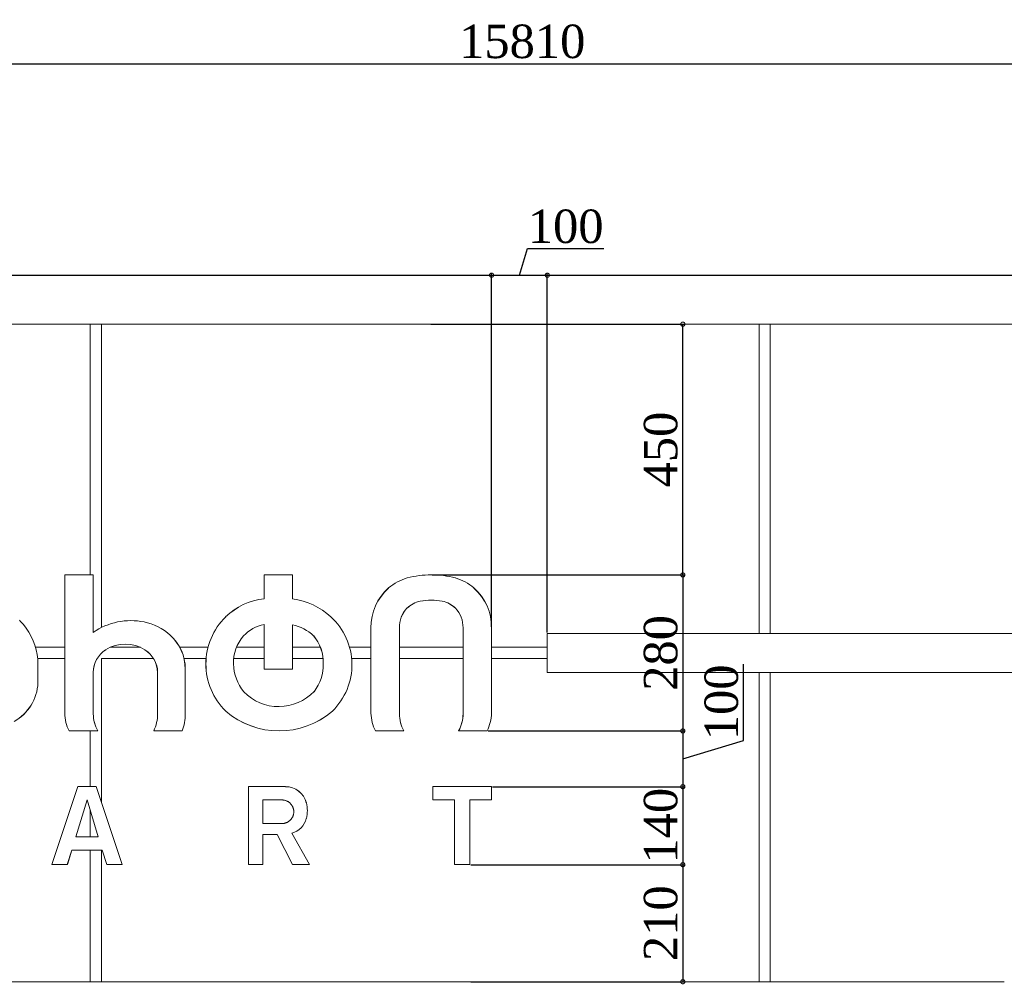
# Model space of a CAD drawing. Header units: feet. Extents: x 1854913 to 1946563, y 4620140 to 4662762.
# Tile 20 of 26: x 1935794 to 1937561, y 4623820 to 4625551. Entities that reach past the tile are written whole.
import ezdxf

# ---------------------------------------------------------------- set-up
doc = ezdxf.new("R2010")
doc.units = ezdxf.units.FT
doc.header["$MEASUREMENT"] = 0
doc.header["$PDMODE"] = 98
doc.header["$PDSIZE"] = 0.3
doc.styles.get("Standard").update_dxf_attribs({"font": 'times.ttf'})
doc.dimstyles.new('ISO-25', dxfattribs={"dimscale": 7, "dimtxt": 20, "dimasz": 2.5, "dimexe": 1.25, "dimexo": 0.625, "dimgap": 3, "dimtad": 1, "dimdec": 0, "dimtxsty": 'Standard', "dimcen": 2.5, "dimadec": 0, "dimazin": 0, "dimtfac": 1, "dimtdec": 0, "dimtmove": 0, "dimatfit": 3, "dimfxl": 1.25, "dimarcsym": 0})

# ---------------------------------------------------------------- blocks, each defined once
blk = doc.blocks.new('A$C22b4107f')
at = {"color": 0, "linetype": 'Continuous', "lineweight": 0, "extrusion": (0, 1, 0)}
for p, q in [((2922.8, -5531.2), (4092.8, -5531.2)), ((4092.8, -5981.2), (4092.8, -5531.2)), ((4092.8, -5531.2), (4112.8, -5531.2)), ((4112.8, -5531.2), (5292.8, -5531.2)), ((4112.8, -5531.2), (4112.8, -6075.9)), ((5292.8, -6086.2), (5292.8, -5531.2)), ((5292.8, -5531.2), (5312.8, -5531.2)), ((5312.8, -5531.2), (6242.8, -5531.2)), ((5312.8, -6086.2), (5312.8, -5531.2)), ((4098.3, -5981.2), (4047.1, -5981.2)), ((4047.1, -5981.2), (4047.1, -6229.7)), ((4098.3, -6084.5), (4098.3, -5981.2)), ((4404.6, -5981.2), (4404.6, -6024.2)), ((4455.8, -5981.2), (4404.6, -5981.2)), ((4455.8, -6024.2), (4455.8, -5981.2)), ((4404.6, -6070.5), (4404.6, -6150.2)), ((4455.8, -6150.2), (4455.8, -6070.8)), ((4596.4, -6076.2), (4596.4, -6229.7)), ((4647.6, -6230.6), (4647.6, -6076.2)), ((4761.6, -6076.2), (4761.6, -6230.6)), ((4812.8, -6229.7), (4812.8, -6076.2)), ((4912.8, -6156.2), (4912.8, -6086.2)), ((12842.8, -6086.2), (4912.8, -6086.2)), ((4047.1, -6111.2), (3994.7, -6111.2)), ((4182.8, -6111.2), (4128.5, -6111.2)), ((4304.1, -6111.2), (4253.4, -6111.2)), ((4404.6, -6111.2), (4354.9, -6111.2)), ((4505.8, -6111.2), (4455.8, -6111.2)), ((4596.4, -6111.2), (4558.1, -6111.2)), ((4761.6, -6111.2), (4647.6, -6111.2)), ((4912.8, -6111.2), (4812.8, -6111.2)), ((4047.1, -6131.2), (3998.7, -6131.2)), ((3998.9, -6175.1), (3998.9, -6132.3)), ((4206.2, -6131.2), (4112.8, -6131.2)), ((4112.8, -6131.2), (4112.8, -6389.8)), ((4300.7, -6131.2), (4261, -6131.2)), ((4404.6, -6131.2), (4350.1, -6131.2)), ((4510.5, -6131.2), (4455.8, -6131.2)), ((4596.4, -6131.2), (4561.8, -6131.2)), ((4761.6, -6131.2), (4647.6, -6131.2)), ((4912.8, -6131.2), (4812.8, -6131.2)), ((4098.3, -6230.6), (4098.3, -6156.2)), ((4213.6, -6156.2), (4213.6, -6230.6)), ((4263.2, -6230.6), (4263.2, -6150.2)), ((4404.6, -6150.2), (4455.8, -6150.2)), ((4912.8, -6156.2), (12842.8, -6156.2)), ((5292.8, -6711.2), (5292.8, -6156.2)), ((5312.8, -6711.2), (5312.8, -6156.2)), ((4055.1, -6261.2), (4106.2, -6261.2)), ((4092.8, -6361.2), (4092.8, -6261.2)), ((4206.6, -6261.2), (4257.8, -6261.2)), ((4604.4, -6261.2), (4655.5, -6261.2)), ((4753.7, -6261.2), (4804.8, -6261.2)), ((4070.7, -6361.2), (4024.1, -6501.2)), ((4103.2, -6361.2), (4070.7, -6361.2)), ((4149.9, -6501.2), (4103.2, -6361.2)), ((4443.2, -6361.2), (4376.5, -6361.2)), ((4376.5, -6361.2), (4376.5, -6501.2)), ((4812.8, -6361.2), (4707.5, -6361.2)), ((4707.5, -6361.2), (4707.5, -6385.1)), ((4812.8, -6385.1), (4812.8, -6361.2)), ((4066.8, -6451.3), (4087, -6385.1)), ((4087, -6385.1), (4107.1, -6451.3)), ((4402.7, -6385.1), (4402.7, -6427.5)), ((4707.5, -6385.1), (4746.4, -6385.1)), ((4746.4, -6385.1), (4746.4, -6501.2)), ((4773.8, -6501.2), (4773.8, -6385.1)), ((4773.8, -6385.1), (4812.8, -6385.1)), ((4092.8, -6451.3), (4092.8, -6404.1)), ((4402.7, -6501.2), (4402.7, -6447.1)), ((4402.7, -6447.1), (4427.9, -6447.1)), ((4427.9, -6447.1), (4455.9, -6501.2)), ((4486.4, -6501.2), (4454.3, -6444.6)), ((4107.1, -6451.3), (4066.8, -6451.3)), ((4051.7, -6501.2), (4059.6, -6475.2)), ((4059.6, -6475.2), (4114.4, -6475.2)), ((4092.8, -6711.2), (4092.8, -6475.2)), ((4112.8, -6475.2), (4112.8, -6711.2)), ((4114.4, -6475.2), (4122.3, -6501.2)), ((4024.1, -6501.2), (4051.7, -6501.2)), ((4122.3, -6501.2), (4149.9, -6501.2)), ((4376.5, -6501.2), (4402.7, -6501.2)), ((4455.9, -6501.2), (4486.4, -6501.2)), ((4746.4, -6501.2), (4773.8, -6501.2)), ((5732.8, -6711.2), (-3237.2, -6711.2))]:
    blk.add_line(p, q, dxfattribs=at)
at = {"color": 0, "linetype": 'Continuous', "lineweight": 0}
for centre, radius, start, end in [((4687.1, -6073.6), 90.7, 106.5035, 130.5704), ((4704.2, -6153.5), 172.3, 89.8815, 104.4166), ((4704.9, -6153.5), 172.3, 75.5834, 90.1185), ((4722.1, -6073.6), 90.7, 49.4296, 73.4965), ((4690, -6075), 93.6, 131.4001, 180.7368), ((4719.1, -6075), 93.6, 359.2632, 48.5999), ((4416.7, -6139.4), 115.8, 95.9983, 134.3667), ((4438.3, -6150.7), 127.6, 47.4812, 82.1579), ((4418.5, -6141.1), 118.2, 134.3667, 225.6333), ((4445.9, -6142.4), 116.4, 314.3667, 47.4812), ((3882.7, -6144.4), 116.7, 39.442, 44.3929), ((3882.7, -6144.4), 116.7, 5.9324, 39.442), ((4165.6, -6181.3), 118, 78.4462, 124.8217), ((4169.2, -6163.9), 100.2, 48.0032, 78.4462), ((4181.6, -6150.2), 81.7, 0, 48.0032), ((3915.5, -6171.3), 83.5, 299.1945, 357.403), ((4114, -6229.7), 66.9, 180, 208.1954), ((4182.8, -6232), 80.5, 338.6909, 1.0192), ((4431.6, -6114.6), 146.6, 229.2132, 310.7868), ((4671.8, -6227.5), 75.4, 181.6323, 206.5631), ((4737.3, -6227.5), 75.4, 333.4369, 358.3677), ((4443.2, -6399.8), 38.5, 14.3807, 90), ((4425.5, -6404.3), 56.8, 345.6193, 14.3807), ((4445.3, -6409.4), 36.3, 284.3807, 345.6193)]:
    blk.add_arc(centre, radius, start, end, dxfattribs=at)
at = {"color": 0, "linetype": 'Continuous', "lineweight": 0, "extrusion": (0, 0, -1)}
for centre, radius, start, end in [((-4696.2, -6074.7), 48.6, 358.3168, 43.6773), ((-4694.7, -6075.4), 48, 45.4377, 78.2024), ((-4703.8, -6127.2), 100.7, 79.19, 90.4648), ((-4705.4, -6127.2), 100.7, 89.5352, 100.81), ((-4714.5, -6075.4), 48, 101.7976, 134.5623), ((-4713, -6074.7), 48.6, 136.3227, 181.6832), ((-4414.8, -6132.4), 62.7, 41.6147, 80.688), ((-4438.3, -6150.7), 81.8, 102.3003, 132.5188), ((-4418.5, -6137.1), 68.6, 356.8509, 42.5086), ((-4435.9, -6138.3), 75, 140.3685, 181.598), ((-4155.6, -6170.7), 65.3, 57.3692, 122.6308), ((-4146.4, -6156.2), 48.1, 0, 57.3692), ((-4164.3, -6157.2), 49.4, 122.6308, 178.7846), ((-4430.9, -6139.6), 81, 320.5048, 359.0943), ((-4430, -6142), 80.8, 178.8225, 217.1405), ((-4429.3, -6133.7), 83.7, 268.4838, 316.6882), ((-4431.7, -6130), 87.3, 224.0758, 270.0795), ((-4161.5, -6230.6), 63.3, 330.9965, 0.0133), ((-4142.7, -6230.6), 71, 180, 205.6227), ((-4710.8, -6230.6), 63.3, 330.9965, 0.0133), ((-4698.4, -6230.6), 63.3, 179.9867, 209.0035)]:
    blk.add_arc(centre, radius, start, end, dxfattribs=at)
at = {"color": 0, "linetype": 'Continuous', "lineweight": 0}
blk.add_rational_spline([(4402.7, -6427.5), (4419.7, -6427.5), (4436.8, -6427.5), (4458, -6427.5), (4458, -6406.3), (4458, -6385.1), (4436.8, -6385.1), (4419.7, -6385.1), (4402.7, -6385.1)], [1, 1, 1, 0.707106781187, 1, 0.707106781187, 1, 1, 1], degree=2, knots=[-5.141593, -5.141593, -5.141593, -4.141593, -4.141593, -2.570796, -2.570796, -1, -1, 0, 0, 0], dxfattribs=at)
blk = doc.blocks.new('_DotSmall')
at = {"color": 0, "linetype": 'ByBlock', "lineweight": 40, "const_width": 0.5}
blk.add_lwpolyline([(-0.0625, 0, 1), (0.0625, 0, 1)], format="xyb", close=True, dxfattribs=at)
blk = doc.blocks.new('*D5616')
at = {"color": 0, "lineweight": -2, "transparency": 16777216}
for p, q in [((1928791, 4625006.6), (1928791, 4625476)), ((1928791, 4625472.2), (1944601, 4625472.2)), ((1944601, 4625006.6), (1944601, 4625476))]:
    blk.add_line(p, q, dxfattribs=at)
at = {"layer": 'Defpoints', "color": 0, "lineweight": 5, "transparency": 16777216}
for p in [(1944601, 4625472.2), (1928791, 4625004.7), (1944601, 4625004.7)]:
    blk.add_point(p, dxfattribs=at)
at = {"color": 0, "lineweight": -2, "transparency": 16777216, "xscale": 15, "yscale": 15, "zscale": 15, "rotation": 180}
blk.add_blockref('_DotSmall', (1928791, 4625472.2), dxfattribs=at)
at = {"color": 0, "lineweight": -2, "transparency": 16777216, "xscale": 15, "yscale": 15, "zscale": 15}
blk.add_blockref('_DotSmall', (1944601, 4625472.2), dxfattribs=at)
at = {"color": 0, "lineweight": 5, "transparency": 16777216, "insert": (1936696, 4625511.8), "char_height": 60, "attachment_point": 5}
blk.add_mtext('15810', dxfattribs=at)
blk = doc.blocks.new('*D5646')
at = {"color": 0, "lineweight": -2, "transparency": 16777216}
for p, q in [((1934391, 4624380.9), (1934391, 4625096.4)), ((1934391, 4625092.6), (1936641, 4625092.6)), ((1936641, 4624461.7), (1936641, 4625096.4))]:
    blk.add_line(p, q, dxfattribs=at)
at = {"layer": 'Defpoints', "color": 0, "lineweight": 5, "transparency": 16777216}
for p in [(1936641, 4625092.6), (1936641, 4624459.8), (1934391, 4624379)]:
    blk.add_point(p, dxfattribs=at)
at = {"color": 0, "lineweight": -2, "transparency": 16777216, "xscale": 15, "yscale": 15, "zscale": 15, "rotation": 180}
blk.add_blockref('_DotSmall', (1934391, 4625092.6), dxfattribs=at)
at = {"color": 0, "lineweight": -2, "transparency": 16777216, "xscale": 15, "yscale": 15, "zscale": 15}
blk.add_blockref('_DotSmall', (1936641, 4625092.6), dxfattribs=at)
at = {"color": 0, "lineweight": 5, "transparency": 16777216, "insert": (1935516, 4625132.2), "char_height": 60, "attachment_point": 5}
blk.add_mtext('2250', dxfattribs=at)
blk = doc.blocks.new('*D5648')
at = {"color": 0, "lineweight": -2, "transparency": 16777216}
for p, q in [((1936691, 4625092.6), (1936705.3, 4625140.4)), ((1936705.3, 4625140.4), (1936842.6, 4625140.4)), ((1936641, 4624461.7), (1936641, 4625096.4)), ((1936641, 4625092.6), (1936741, 4625092.6)), ((1936741, 4624451.6), (1936741, 4625096.4))]:
    blk.add_line(p, q, dxfattribs=at)
at = {"layer": 'Defpoints', "color": 0, "lineweight": 5, "transparency": 16777216}
for p in [(1936741, 4625092.6), (1936641, 4624459.8), (1936741, 4624449.7)]:
    blk.add_point(p, dxfattribs=at)
at = {"color": 0, "lineweight": -2, "transparency": 16777216, "xscale": 15, "yscale": 15, "zscale": 15, "rotation": 180}
blk.add_blockref('_DotSmall', (1936641, 4625092.6), dxfattribs=at)
at = {"color": 0, "lineweight": -2, "transparency": 16777216, "xscale": 15, "yscale": 15, "zscale": 15}
blk.add_blockref('_DotSmall', (1936741, 4625092.6), dxfattribs=at)
at = {"color": 0, "lineweight": 5, "transparency": 16777216, "insert": (1936774, 4625179.9), "char_height": 60, "attachment_point": 5}
blk.add_mtext('100', dxfattribs=at)
blk = doc.blocks.new('*D5649')
at = {"color": 0, "lineweight": -2, "transparency": 16777216}
for p, q in [((1936741, 4624451.6), (1936741, 4625096.4)), ((1936741, 4625092.6), (1939068.2, 4625092.6)), ((1939068.2, 4624451.6), (1939068.2, 4625096.4))]:
    blk.add_line(p, q, dxfattribs=at)
at = {"layer": 'Defpoints', "color": 0, "lineweight": 5, "transparency": 16777216}
for p in [(1939068.2, 4625092.6), (1936741, 4624449.7), (1939068.2, 4624449.7)]:
    blk.add_point(p, dxfattribs=at)
at = {"color": 0, "lineweight": -2, "transparency": 16777216, "xscale": 15, "yscale": 15, "zscale": 15, "rotation": 180}
blk.add_blockref('_DotSmall', (1936741, 4625092.6), dxfattribs=at)
at = {"color": 0, "lineweight": -2, "transparency": 16777216, "xscale": 15, "yscale": 15, "zscale": 15}
blk.add_blockref('_DotSmall', (1939068.2, 4625092.6), dxfattribs=at)
at = {"color": 0, "lineweight": 5, "transparency": 16777216, "insert": (1937904.6, 4625132.2), "char_height": 60, "attachment_point": 5}
blk.add_mtext('2327', dxfattribs=at)
blk = doc.blocks.new('*D5658')
at = {"color": 0, "lineweight": -2, "transparency": 16777216}
for p, q in [((1936534.7, 4624554.7), (1936987.9, 4624554.7)), ((1936984.2, 4624554.7), (1936984.2, 4624274.7)), ((1936634.9, 4624274.7), (1936987.9, 4624274.7))]:
    blk.add_line(p, q, dxfattribs=at)
at = {"layer": 'Defpoints', "color": 0, "lineweight": 5, "transparency": 16777216}
for p in [(1936532.8, 4624554.7), (1936633, 4624274.7), (1936984.2, 4624274.7)]:
    blk.add_point(p, dxfattribs=at)
at = {"color": 0, "lineweight": -2, "transparency": 16777216, "xscale": 15, "yscale": 15, "zscale": 15}
for p, rotation in [((1936984.2, 4624554.7), 90), ((1936984.2, 4624274.7), 270)]:
    blk.add_blockref('_DotSmall', p, dxfattribs=dict(at, rotation=rotation))
at = {"color": 0, "lineweight": 5, "transparency": 16777216, "insert": (1936944.7, 4624414.7), "char_height": 60, "attachment_point": 5, "rotation": 90}
blk.add_mtext('280', dxfattribs=at)
blk = doc.blocks.new('*D5659')
at = {"color": 0, "lineweight": -2, "transparency": 16777216}
for p, q in [((1936531.8, 4625004.7), (1936987.9, 4625004.7)), ((1936984.2, 4624554.7), (1936984.2, 4625004.7)), ((1936534.7, 4624554.7), (1936987.9, 4624554.7))]:
    blk.add_line(p, q, dxfattribs=at)
at = {"layer": 'Defpoints', "color": 0, "lineweight": 5, "transparency": 16777216}
for p in [(1936530, 4625004.7), (1936984.2, 4625004.7), (1936532.8, 4624554.7)]:
    blk.add_point(p, dxfattribs=at)
at = {"color": 0, "lineweight": -2, "transparency": 16777216, "xscale": 15, "yscale": 15, "zscale": 15}
for p, rotation in [((1936984.2, 4625004.7), 90), ((1936984.2, 4624554.7), 270)]:
    blk.add_blockref('_DotSmall', p, dxfattribs=dict(at, rotation=rotation))
at = {"color": 0, "lineweight": 5, "transparency": 16777216, "insert": (1936944.7, 4624779.7), "char_height": 60, "attachment_point": 5, "rotation": 90}
blk.add_mtext('450', dxfattribs=at)
blk = doc.blocks.new('*D5660')
at = {"color": 0, "lineweight": -2, "transparency": 16777216}
for p, q in [((1937093, 4624257.4), (1937093, 4624394.7)), ((1936634.9, 4624274.7), (1936987.9, 4624274.7)), ((1936984.2, 4624274.7), (1936984.2, 4624174.7)), ((1936984.2, 4624224.7), (1937093, 4624257.4)), ((1936642.8, 4624174.7), (1936987.9, 4624174.7))]:
    blk.add_line(p, q, dxfattribs=at)
at = {"layer": 'Defpoints', "color": 0, "lineweight": 5, "transparency": 16777216}
for p in [(1936633, 4624274.7), (1936641, 4624174.7), (1936984.2, 4624174.7)]:
    blk.add_point(p, dxfattribs=at)
at = {"color": 0, "lineweight": -2, "transparency": 16777216, "xscale": 15, "yscale": 15, "zscale": 15}
for p, rotation in [((1936984.2, 4624274.7), 90), ((1936984.2, 4624174.7), 270)]:
    blk.add_blockref('_DotSmall', p, dxfattribs=dict(at, rotation=rotation))
at = {"color": 0, "lineweight": 5, "transparency": 16777216, "insert": (1937053.5, 4624326.1), "char_height": 60, "attachment_point": 5, "rotation": 90}
blk.add_mtext('100', dxfattribs=at)
blk = doc.blocks.new('*D5661')
at = {"color": 0, "lineweight": -2, "transparency": 16777216}
for p, q in [((1936642.8, 4624174.7), (1936987.9, 4624174.7)), ((1936984.2, 4624174.7), (1936984.2, 4624034.7)), ((1936603.9, 4624034.7), (1936987.9, 4624034.7))]:
    blk.add_line(p, q, dxfattribs=at)
at = {"layer": 'Defpoints', "color": 0, "lineweight": 5, "transparency": 16777216}
for p in [(1936641, 4624174.7), (1936602, 4624034.7), (1936984.2, 4624034.7)]:
    blk.add_point(p, dxfattribs=at)
at = {"color": 0, "lineweight": -2, "transparency": 16777216, "xscale": 15, "yscale": 15, "zscale": 15}
for p, rotation in [((1936984.2, 4624174.7), 90), ((1936984.2, 4624034.7), 270)]:
    blk.add_blockref('_DotSmall', p, dxfattribs=dict(at, rotation=rotation))
at = {"color": 0, "lineweight": 5, "transparency": 16777216, "insert": (1936944.7, 4624104.7), "char_height": 60, "attachment_point": 5, "rotation": 90}
blk.add_mtext('140', dxfattribs=at)
blk = doc.blocks.new('*D5662')
at = {"color": 0, "lineweight": -2, "transparency": 16777216}
for p, q in [((1936603.9, 4624034.7), (1936987.9, 4624034.7)), ((1936984.2, 4624034.7), (1936984.2, 4623824.7)), ((1936603.9, 4623824.7), (1936987.9, 4623824.7))]:
    blk.add_line(p, q, dxfattribs=at)
at = {"layer": 'Defpoints', "color": 0, "lineweight": 5, "transparency": 16777216}
for p in [(1936602, 4624034.7), (1936602, 4623824.7), (1936984.2, 4623824.7)]:
    blk.add_point(p, dxfattribs=at)
at = {"color": 0, "lineweight": -2, "transparency": 16777216, "xscale": 15, "yscale": 15, "zscale": 15}
for p, rotation in [((1936984.2, 4624034.7), 90), ((1936984.2, 4623824.7), 270)]:
    blk.add_blockref('_DotSmall', p, dxfattribs=dict(at, rotation=rotation))
at = {"color": 0, "lineweight": 5, "transparency": 16777216, "insert": (1936944.7, 4623929.7), "char_height": 60, "attachment_point": 5, "rotation": 90}
blk.add_mtext('210', dxfattribs=at)
blk = doc.blocks.new('A$C25D36366')
at = {"color": 0, "linetype": 'Continuous', "lineweight": 0, "extrusion": (0, 1, 0)}
for p, q in [((-54941.2, 8628.4), (-53771.2, 8628.4)), ((-53771.2, 8178.4), (-53771.2, 8628.4)), ((-53771.2, 8628.4), (-53751.2, 8628.4)), ((-53751.2, 8628.4), (-52571.2, 8628.4)), ((-53751.2, 8628.4), (-53751.2, 8083.8)), ((-52571.2, 8073.4), (-52571.2, 8628.4)), ((-52571.2, 8628.4), (-52551.2, 8628.4)), ((-52551.2, 8628.4), (-51621.2, 8628.4)), ((-52551.2, 8073.4), (-52551.2, 8628.4)), ((-53765.7, 8178.4), (-53816.8, 8178.4)), ((-53816.8, 8178.4), (-53816.8, 7930)), ((-53765.7, 8075.2), (-53765.7, 8178.4)), ((-53459.3, 8178.4), (-53459.3, 8135.4)), ((-53408.2, 8178.4), (-53459.3, 8178.4)), ((-53408.2, 8135.4), (-53408.2, 8178.4)), ((-53459.3, 8089.1), (-53459.3, 8009.4)), ((-53408.2, 8009.4), (-53408.2, 8088.8)), ((-53267.5, 8083.5), (-53267.5, 7930)), ((-53216.4, 7929.1), (-53216.4, 8083.5)), ((-53102.3, 8083.5), (-53102.3, 7929.1)), ((-53051.2, 7930), (-53051.2, 8083.5)), ((-52951.2, 8003.4), (-52951.2, 8073.4)), ((-45021.2, 8073.4), (-52951.2, 8073.4)), ((-53816.8, 8048.4), (-53869.3, 8048.4)), ((-53681.2, 8048.4), (-53735.4, 8048.4)), ((-53559.8, 8048.4), (-53610.5, 8048.4)), ((-53459.3, 8048.4), (-53509, 8048.4)), ((-53358.1, 8048.4), (-53408.2, 8048.4)), ((-53267.5, 8048.4), (-53305.8, 8048.4)), ((-53102.3, 8048.4), (-53216.4, 8048.4)), ((-52951.2, 8048.4), (-53051.2, 8048.4)), ((-53816.8, 8028.4), (-53865.2, 8028.4)), ((-53865.1, 7984.6), (-53865.1, 8027.3)), ((-53657.7, 8028.4), (-53751.2, 8028.4)), ((-53751.2, 8028.4), (-53751.2, 7769.8)), ((-53563.3, 8028.4), (-53602.9, 8028.4)), ((-53459.3, 8028.4), (-53513.8, 8028.4)), ((-53353.4, 8028.4), (-53408.2, 8028.4)), ((-53267.5, 8028.4), (-53302.1, 8028.4)), ((-53102.3, 8028.4), (-53216.4, 8028.4)), ((-52951.2, 8028.4), (-53051.2, 8028.4)), ((-53765.7, 7929.1), (-53765.7, 8003.5)), ((-53650.3, 8003.5), (-53650.3, 7929.1)), ((-53600.7, 7929.1), (-53600.7, 8009.5)), ((-53459.3, 8009.4), (-53408.2, 8009.4)), ((-52951.2, 8003.4), (-45021.2, 8003.4)), ((-52571.2, 7448.4), (-52571.2, 8003.4)), ((-52551.2, 7448.4), (-52551.2, 8003.4)), ((-53808.9, 7898.4), (-53757.7, 7898.4)), ((-53771.2, 7798.4), (-53771.2, 7898.4)), ((-53657.3, 7898.4), (-53606.2, 7898.4)), ((-53259.6, 7898.4), (-53208.4, 7898.4)), ((-53110.2, 7898.4), (-53059.1, 7898.4)), ((-53793.2, 7798.4), (-53839.8, 7658.4)), ((-53760.7, 7798.4), (-53793.2, 7798.4)), ((-53714.1, 7658.4), (-53760.7, 7798.4)), ((-53420.8, 7798.4), (-53487.4, 7798.4)), ((-53487.4, 7798.4), (-53487.4, 7658.4)), ((-53051.2, 7798.4), (-53156.4, 7798.4)), ((-53156.4, 7798.4), (-53156.4, 7774.5)), ((-53051.2, 7774.5), (-53051.2, 7798.4)), ((-53797.1, 7708.3), (-53776.9, 7774.5)), ((-53776.9, 7774.5), (-53756.8, 7708.3)), ((-53461.3, 7774.5), (-53461.3, 7732.2)), ((-53156.4, 7774.5), (-53117.5, 7774.5)), ((-53117.5, 7774.5), (-53117.5, 7658.4)), ((-53090.1, 7658.4), (-53090.1, 7774.5)), ((-53090.1, 7774.5), (-53051.2, 7774.5)), ((-53771.2, 7708.3), (-53771.2, 7755.5)), ((-53756.8, 7708.3), (-53797.1, 7708.3)), ((-53461.3, 7658.4), (-53461.3, 7712.5)), ((-53461.3, 7712.5), (-53436, 7712.5)), ((-53436, 7712.5), (-53408, 7658.4)), ((-53377.5, 7658.4), (-53409.6, 7715)), ((-53812.3, 7658.4), (-53804.3, 7684.4)), ((-53804.3, 7684.4), (-53749.5, 7684.4)), ((-53771.2, 7448.4), (-53771.2, 7684.4)), ((-53751.2, 7684.4), (-53751.2, 7448.4)), ((-53749.5, 7684.4), (-53741.6, 7658.4)), ((-53839.8, 7658.4), (-53812.3, 7658.4)), ((-53741.6, 7658.4), (-53714.1, 7658.4)), ((-53487.4, 7658.4), (-53461.3, 7658.4)), ((-53408, 7658.4), (-53377.5, 7658.4)), ((-53117.5, 7658.4), (-53090.1, 7658.4)), ((-52131.2, 7448.4), (-61101.2, 7448.4))]:
    blk.add_line(p, q, dxfattribs=at)
at = {"color": 0, "linetype": 'Continuous', "lineweight": 0}
for centre, radius, start, end in [((-53176.8, 8086), 90.7, 106.5035, 130.5704), ((-53159.7, 8006.1), 172.3, 89.8815, 104.4166), ((-53159, 8006.1), 172.3, 75.5834, 90.1185), ((-53141.8, 8086), 90.7, 49.4296, 73.4965), ((-53173.9, 8084.7), 93.6, 131.4001, 180.7368), ((-53144.8, 8084.7), 93.6, 359.2632, 48.5999), ((-53447.2, 8020.3), 115.8, 95.9983, 134.3667), ((-53425.6, 8008.9), 127.6, 47.4812, 82.1579), ((-53981.2, 8015.2), 116.7, 39.442, 44.3929), ((-53698.3, 7978.3), 118, 78.4462, 124.8217), ((-53694.7, 7995.7), 100.2, 48.0032, 78.4462), ((-53445.5, 8018.5), 118.2, 134.3667, 225.6333), ((-53418, 8017.2), 116.4, 314.3667, 47.4812), ((-53981.2, 8015.2), 116.7, 5.9324, 39.442), ((-53682.4, 8009.5), 81.7, 0, 48.0032), ((-53948.4, 7988.4), 83.5, 299.1945, 357.403), ((-53432.4, 8045), 146.6, 229.2132, 310.7868), ((-53750, 7930), 66.9, 180, 208.1954), ((-53681.2, 7927.6), 80.5, 338.6909, 1.0192), ((-53192.1, 7932.1), 75.4, 181.6323, 206.5631), ((-53126.6, 7932.1), 75.4, 333.4369, 358.3677), ((-53420.8, 7759.9), 38.5, 14.3807, 90), ((-53438.4, 7755.3), 56.8, 345.6193, 14.3807), ((-53418.6, 7750.2), 36.3, 284.3807, 345.6193)]:
    blk.add_arc(centre, radius, start, end, dxfattribs=at)
at = {"color": 0, "linetype": 'Continuous', "lineweight": 0, "extrusion": (0, 0, -1)}
for centre, radius, start, end in [((53169.2, 8084.3), 48, 45.4377, 78.2024), ((53160.2, 8032.4), 100.7, 79.19, 90.4648), ((53158.5, 8032.4), 100.7, 89.5352, 100.81), ((53149.5, 8084.3), 48, 101.7976, 134.5623), ((53167.8, 8084.9), 48.6, 358.3168, 43.6773), ((53150.9, 8084.9), 48.6, 136.3227, 181.6832), ((53449.1, 8027.2), 62.7, 41.6147, 80.688), ((53425.6, 8008.9), 81.8, 102.3003, 132.5188), ((53708.3, 7989), 65.3, 57.3692, 122.6308), ((53445.4, 8022.5), 68.6, 356.8509, 42.5086), ((53428.1, 8021.4), 75, 140.3685, 181.598), ((53717.6, 8003.5), 48.1, 0, 57.3692), ((53699.7, 8002.4), 49.4, 122.6308, 178.7846), ((53433, 8020), 81, 320.5048, 359.0943), ((53433.9, 8017.6), 80.8, 178.8225, 217.1405), ((53434.6, 8025.9), 83.7, 268.4838, 316.6882), ((53432.2, 8029.6), 87.3, 224.0758, 270.0795), ((53702.4, 7929.1), 63.3, 330.9965, 0.0133), ((53721.3, 7929.1), 71, 180, 205.6227), ((53153.1, 7929.1), 63.3, 330.9965, 0.0133), ((53165.6, 7929.1), 63.3, 179.9867, 209.0035)]:
    blk.add_arc(centre, radius, start, end, dxfattribs=at)
at = {"color": 0, "linetype": 'Continuous', "lineweight": 0}
blk.add_rational_spline([(-53461.3, 7732.2), (-53444.2, 7732.2), (-53427.1, 7732.2), (-53405.9, 7732.2), (-53405.9, 7753.3), (-53405.9, 7774.5), (-53427.1, 7774.5), (-53444.2, 7774.5), (-53461.3, 7774.5)], [1, 1, 1, 0.707106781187, 1, 0.707106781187, 1, 1, 1], degree=2, knots=[-5.141593, -5.141593, -5.141593, -4.141593, -4.141593, -2.570796, -2.570796, -1, -1, 0, 0, 0], dxfattribs=at)

msp = doc.modelspace()

# ---------------------------------------------------------------- block references
for name, p in [('A$C22b4107f', (1931828.2, 4630536)), ('A$C25D36366', (1989692.1, 4616376.4))]:
    msp.add_blockref(name, p)

# ---------------------------------------------------------------- dimensions: what is measured, and where the dimension line sits
at = {"color": 5, "lineweight": 5}
for base, p1, p2, picture, middle in [((1944601, 4625472.2), (1928791, 4625004.7), (1944601, 4625004.7), '*D5616', (1936696, 4625511.8)), ((1936741, 4625092.6), (1936641, 4624459.8), (1936741, 4624449.7), '*D5648', (1936714.3, 4625179.9)), ((1936641, 4625092.6), (1934391, 4624379), (1936641, 4624459.8), '*D5646', (1935516, 4625132.2)), ((1939068.2, 4625092.6), (1936741, 4624449.7), (1939068.2, 4624449.7), '*D5649', (1937904.6, 4625132.2))]:
    dim = msp.add_linear_dim(base=base, p1=p1, p2=p2, dimstyle='ISO-25', override={"dimscale": 3, "dimasz": 5, "dimblk1": 'DotSmall', "dimblk2": 'DotSmall', "dimsah": 1, "dimtmove": 1}, dxfattribs=at)
    dim.commit()
    dim.dimension.update_dxf_attribs({"geometry": picture, "text_midpoint": middle})
for base, p1, p2, picture, middle in [((1936984.2, 4625004.7), (1936532.8, 4624554.7), (1936530, 4625004.7), '*D5659', (1936944.7, 4624779.7)), ((1936984.2, 4624274.7), (1936532.8, 4624554.7), (1936633, 4624274.7), '*D5658', (1936944.7, 4624414.7)), ((1936984.2, 4624174.7), (1936633, 4624274.7), (1936641, 4624174.7), '*D5660', (1937053.5, 4624266.4)), ((1936984.2, 4624034.7), (1936641, 4624174.7), (1936602, 4624034.7), '*D5661', (1936944.7, 4624104.7)), ((1936984.2, 4623824.7), (1936602, 4624034.7), (1936602, 4623824.7), '*D5662', (1936944.7, 4623929.7))]:
    dim = msp.add_linear_dim(base=base, p1=p1, p2=p2, angle=90, dimstyle='ISO-25', override={"dimscale": 3, "dimasz": 5, "dimblk1": 'DotSmall', "dimblk2": 'DotSmall', "dimsah": 1, "dimtmove": 1}, dxfattribs=at)
    dim.commit()
    dim.dimension.update_dxf_attribs({"geometry": picture, "text_midpoint": middle})

doc.saveas('drawing.dxf')
